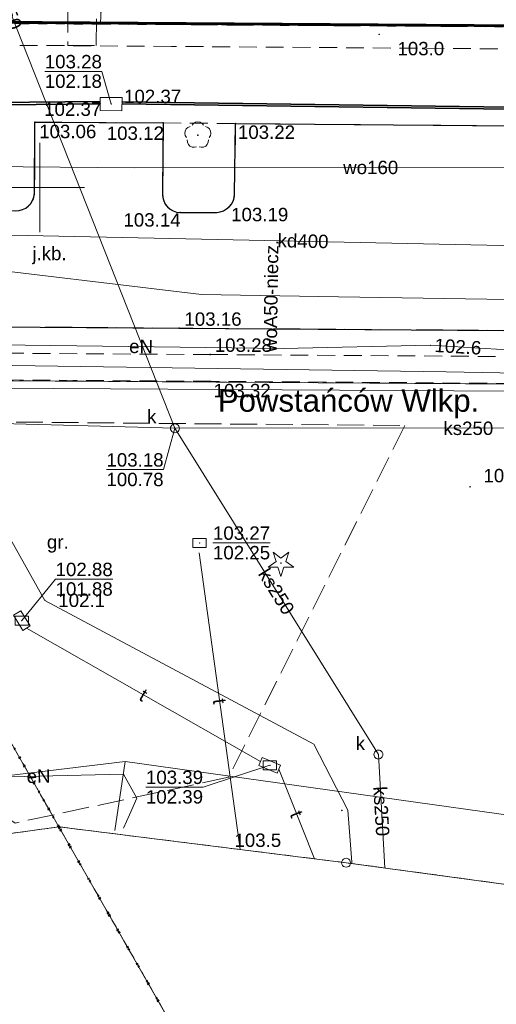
# Model space of a CAD drawing. Extents: x 6447898 to 6448503, y 5806748 to 5807122.
# Tile 6 of 50: x 6447999 to 6448026, y 5806854 to 5806909. Entities that reach past the tile are written whole.
import ezdxf
from ezdxf.enums import TextEntityAlignment as Align

# ---------------------------------------------------------------- set-up
doc = ezdxf.new("R2010")
doc.units = 0
doc.header["$PDSIZE"] = 0.75
for name, pattern in [('KROPK2', [2, 0, -2]), ('PRZER1-1', [2, 1, -1]), ('PRZER2-1', [3, 2, -1]), ('PRZER3-1', [4, 3, -1])]:
    doc.linetypes.add(name, pattern=pattern)
doc.layers.get('0').update_dxf_attribs({"linetype": 'CONTINUOUS', "lineweight": 13})
for name, color, linetype, lineweight in [('GEPPGD', 7, 'CONTINUOUS', 18), ('GESDZI', 7, 'CONTINUOUS', 18), ('GESJAE', 7, 'KROPK2', 50), ('GESKKL', 3, 'PRZER3-1', 18), ('GESUZY', 3, 'PRZER1-1', 18), ('GSLKRW', 7, 'CONTINUOUS', 25), ('GSPRDI', 7, 'CONTINUOUS', 18), ('GSPRDL', 7, 'CONTINUOUS', 18), ('GSPWPN', 42, 'CONTINUOUS', 13), ('GSPWPN_O', 42, 'CONTINUOUS', 13), ('GSPWPS', 7, 'CONTINUOUS', 13), ('GSPWPS_O', 7, 'CONTINUOUS', 13), ('GSSKOA', 7, 'PRZER3-1', 18), ('GSSKOA_O', 7, 'PRZER3-1', 18), ('GSSKOD', 7, 'PRZER2-1', 18), ('GSSOTW', 7, 'PRZER3-1', 18), ('GSSOTW_O', 7, 'PRZER3-1', 18), ('GTGTXT_O', 7, 'CONTINUOUS', 18), ('GULEPR', 240, 'CONTINUOUS', 18), ('GULEPR_O', 240, 'CONTINUOUS', 18), ('GULGPR', 2, 'CONTINUOUS', 18), ('GULKPR', 32, 'CONTINUOUS', 18), ('GULKPR_O', 32, 'CONTINUOUS', 18), ('GULLOB', 7, 'CONTINUOUS', 35), ('GULTPR', 30, 'CONTINUOUS', 18), ('GULTPR_O', 30, 'CONTINUOUS', 18), ('GULWPR', 5, 'CONTINUOUS', 18), ('GULWPR_O', 5, 'CONTINUOUS', 18), ('GUPIKP', 7, 'CONTINUOUS', 18), ('GUPKSD', 32, 'CONTINUOUS', 18), ('GUPKSD_O', 32, 'CONTINUOUS', 18), ('GUPPRZ', 7, 'CONTINUOUS', 18), ('GUPPRZ_O', 7, 'CONTINUOUS', 18), ('GUSIKP', 7, 'CONTINUOUS', 18)]:
    doc.layers.add(name, color=color, linetype=linetype, lineweight=lineweight)
doc.layers.add('OBRYS DZIAŁKA', color=7, linetype='CONTINUOUS', lineweight=60, true_color=0xffff4d)
doc.styles.add('GEO-INFO', font='arial.ttf')

# ---------------------------------------------------------------- blocks, each defined once
blk = doc.blocks.new('POINT')
at = {"color": 0}
blk.add_point((0, 0), dxfattribs=at)
blk = doc.blocks.new('KOLO')
blk.add_hatch(color=0).paths.add_polyline_path([(-0.5, 0), (-0.482963, -0.12941), (-0.433013, -0.25), (-0.353553, -0.353553), (-0.25, -0.433013), (-0.12941, -0.482963), (0, -0.5), (0.12941, -0.482963), (0.25, -0.433013), (0.353553, -0.353553), (0.433013, -0.25), (0.482963, -0.12941), (0.5, 0), (0.482963, 0.12941), (0.433013, 0.25), (0.353553, 0.353553), (0.25, 0.433013), (0.12941, 0.482963), (0, 0.5), (-0.12941, 0.482963), (-0.25, 0.433013), (-0.353553, 0.353553), (-0.433013, 0.25), (-0.482963, 0.12941)])
blk = doc.blocks.new('PROSTOKAT1_5-1_PELNY')
at = {"color": 0}
blk.add_lwpolyline([(0.75, -0.5), (-0.75, -0.5), (-0.75, 0.5), (0.75, 0.5)], close=True, dxfattribs=at)
blk = doc.blocks.new('OKRAG_PELNY')
at = {"color": 0}
blk.add_lwpolyline([(0, 0.5), (0.12941, 0.482963), (0.25, 0.433013), (0.353553, 0.353553), (0.433013, 0.25), (0.482963, 0.12941), (0.5, 0), (0.482963, -0.12941), (0.433013, -0.25), (0.353553, -0.353553), (0.25, -0.433013), (0.12941, -0.482963), (0, -0.5), (-0.12941, -0.482963), (-0.25, -0.433013), (-0.353553, -0.353553), (-0.433013, -0.25), (-0.482963, -0.12941), (-0.5, 0), (-0.482963, 0.12941), (-0.433013, 0.25), (-0.353553, 0.353553), (-0.25, 0.433013), (-0.12941, 0.482963)], close=True, dxfattribs=at)
blk = doc.blocks.new('SPDLP')
blk.add_hatch(color=0).paths.add_polyline_path([(0, -0.09), (0.027812, -0.085595), (0.052901, -0.072812), (0.072812, -0.052901), (0.085595, -0.027812), (0.09, 0), (0.085595, 0.027812), (0.072812, 0.052901), (0.052901, 0.072812), (0.027812, 0.085595), (0, 0.09), (-0.027812, 0.085595), (-0.052901, 0.072812), (-0.072812, 0.052901), (-0.085595, 0.027812), (-0.09, 0), (-0.085595, -0.027812), (-0.072812, -0.052901), (-0.052901, -0.072812), (-0.027812, -0.085595)])
at = {"color": 0}
for points in [[(-0.648554, 1.126667), (-0.481106, 1.325358), (-0.255912, 1.454989), (0, 1.5), (0.255912, 1.454989), (0.481106, 1.325358), (0.648554, 1.126667)], [(-1.271938, -0.268652), (-1.40916, -0.048001), (-1.462858, 0.20623), (-1.426585, 0.463525), (-1.304695, 0.693003), (-1.11182, 0.867117), (-0.871109, 0.964971)], [(0.871109, 0.964971), (1.11182, 0.867117), (1.304695, 0.693003), (1.426585, 0.463525), (1.462858, 0.20623), (1.40916, -0.048001), (1.271938, -0.268652)], [(-0.137547, -1.292703), (-0.389802, -1.355024), (-0.648184, -1.327532), (-0.881678, -1.213525), (-1.062258, -1.026689), (-1.168249, -0.78945), (-1.186929, -0.530282)], [(1.186929, -0.530282), (1.168249, -0.78945), (1.062258, -1.026689), (0.881678, -1.213525), (0.648184, -1.327532), (0.389802, -1.355024), (0.137547, -1.292703)]]:
    blk.add_lwpolyline(points, dxfattribs=at)
blk = doc.blocks.new('EPPGN')
blk.add_hatch(color=0).paths.add_polyline_path([(0, -0.09), (0.027812, -0.085595), (0.052901, -0.072812), (0.072812, -0.052901), (0.085595, -0.027812), (0.09, 0), (0.085595, 0.027812), (0.072812, 0.052901), (0.052901, 0.072812), (0.027812, 0.085595), (0, 0.09), (-0.027812, 0.085595), (-0.052901, 0.072812), (-0.072812, 0.052901), (-0.085595, 0.027812), (-0.09, 0), (-0.085595, -0.027812), (-0.072812, -0.052901), (-0.052901, -0.072812), (-0.027812, -0.085595)])
blk = doc.blocks.new('SPDIP')
blk.add_hatch(color=0).paths.add_polyline_path([(0, -0.09), (0.027812, -0.085595), (0.052901, -0.072812), (0.072812, -0.052901), (0.085595, -0.027812), (0.09, 0), (0.085595, 0.027812), (0.072812, 0.052901), (0.052901, 0.072812), (0.027812, 0.085595), (0, 0.09), (-0.027812, 0.085595), (-0.052901, 0.072812), (-0.072812, 0.052901), (-0.085595, 0.027812), (-0.09, 0), (-0.085595, -0.027812), (-0.072812, -0.052901), (-0.052901, -0.072812), (-0.027812, -0.085595)])
at = {"color": 0}
blk.add_lwpolyline([(0.544942, 0.177062), (1.426676, -0.463555), (0.336792, -0.463555), (0, -1.500096), (-0.336792, -0.463555), (-1.426676, -0.463555), (-0.544942, 0.177062), (-0.881734, 1.213603), (0, 0.572986), (0.881734, 1.213603)], close=True, dxfattribs=at)
blk = doc.blocks.new('EPPGS')
at = {"color": 0}
blk.add_lwpolyline([(0, 0.5), (0.154508, 0.475528), (0.293893, 0.404508), (0.404508, 0.293893), (0.475528, 0.154508), (0.5, 0), (0.475528, -0.154508), (0.404508, -0.293893), (0.293893, -0.404508), (0.154508, -0.475528), (0, -0.5), (-0.154508, -0.475528), (-0.293893, -0.404508), (-0.404508, -0.293893), (-0.475528, -0.154508), (-0.5, 0), (-0.475528, 0.154508), (-0.404508, 0.293893), (-0.293893, 0.404508), (-0.154508, 0.475528)], close=True, dxfattribs=at)

msp = doc.modelspace()

# ---------------------------------------------------------------- linework, layer by layer
at = {"elevation": 100, "flags": 128}
for points in [[(6448000, 5806897.5), (6448000, 5806902.5)], [(6447997.5, 5806900), (6448002.5, 5806900)]]:
    msp.add_lwpolyline(points, dxfattribs=at)
at = {"layer": 'GESDZI'}
for p, q in [((6448017.169, 5806862.196, 10.22), (6448001.07, 5806864.206, 10.22)), ((6448001.07, 5806864.206, 10.22), (6448015.39, 5806839.152, 10.22)), ((6448066.836, 5806855.476, 10.22), (6448017.169, 5806862.196, 10.22))]:
    msp.add_line(p, q, dxfattribs=at)
at = {"layer": 'GESDZI', "elevation": 10.22}
for points in [[(6447947.144, 5807106.691), (6447943.57, 5806972.007), (6447945.952, 5806961.309), (6447947.76, 5806958.22), (6447958.842, 5806964.609), (6447965.851, 5806952.15), (6447965.901, 5806954.89), (6447976.35, 5806954.66), (6447976.081, 5806941.611), (6447968.351, 5806941.801), (6447965.751, 5806946.39), (6447958.522, 5806959.149), (6447949.97, 5806954.35), (6447974.881, 5806910.343), (6447975.461, 5806909.323), (6448108.58, 5806908.47), (6448109, 5806973.47), (6448154, 5806973.18), (6448153.539, 5806902.166), (6448290.541, 5806859.987)], [(6447998.57, 5806868.616), (6448001.07, 5806864.206), (6447982.121, 5806861.587), (6447972.271, 5806873.906), (6447954.122, 5806889.875), (6447938.603, 5806899.044), (6447914.408, 5806907.57)], [(6447950.495, 5806847.052), (6447995.21, 5806842.798), (6447997.57, 5806839.678), (6447997.9, 5806838.588), (6448000.85, 5806830.189), (6448019.592, 5806829.892), (6448018.28, 5806832.78), (6448015.39, 5806839.152), (6448001.07, 5806864.206), (6447982.121, 5806861.587), (6447938.629, 5806866.952)]]:
    msp.add_lwpolyline(points, dxfattribs=at)
for points in [[(6448281.342, 5806841.899), (6448290.514, 5806841.988), (6448290.541, 5806859.987), (6448153.539, 5806902.166), (6448133.583, 5806908.31), (6448108.58, 5806908.47), (6447975.461, 5806909.323), (6447986.863, 5806889.257), (6448130.513, 5806888.326)], [(6448155.289, 5806857.796), (6448168.767, 5806855.813), (6448193.503, 5806845.405), (6448224.628, 5806841.328), (6448281.342, 5806841.899), (6448130.513, 5806888.326), (6447986.863, 5806889.257), (6447998.57, 5806868.616), (6448001.07, 5806864.206), (6448017.169, 5806862.196), (6448066.836, 5806855.476), (6448078.905, 5806858.046), (6448109.339, 5806864.525)]]:
    msp.add_lwpolyline(points, close=True, dxfattribs=at)
at = {"layer": 'GESJAE', "ltscale": 0.5}
for p, q in [((6448001.07, 5806864.206, 10.22), (6447998.57, 5806868.616, 10.22)), ((6448015.39, 5806839.152, 10.22), (6448001.07, 5806864.206, 10.22))]:
    msp.add_line(p, q, dxfattribs=at)
at = {"layer": 'GESJAE', "ltscale": 0.5, "elevation": 10.22}
msp.add_lwpolyline([(6447998.57, 5806868.616), (6448001.07, 5806864.206), (6448015.39, 5806839.152), (6448018.28, 5806832.78), (6448019.592, 5806829.892), (6448000.85, 5806830.189), (6447997.9, 5806838.588), (6447997.57, 5806839.678), (6447995.21, 5806842.798), (6447950.495, 5806847.052)], dxfattribs=at)
at = {"layer": 'GESKKL', "ltscale": 0.5, "elevation": 10.06}
msp.add_lwpolyline([(6448003.595, 5806915.028), (6448043.082, 5806914.245), (6448074.079, 5806913.637), (6448073.98, 5806908.69), (6448003.41, 5806909.144)], close=True, dxfattribs=at)
at = {"layer": 'GESUZY', "ltscale": 0.5}
for p, q in [((6448003.41, 5806909.144, 10.08), (6447975.461, 5806909.323, 10.08)), ((6448073.98, 5806908.69, 10.08), (6448003.41, 5806909.144, 10.08)), ((6448114.509, 5806888.43, 10.08), (6447986.863, 5806889.257, 10.08)), ((6447986.863, 5806889.257, 10.08), (6448114.509, 5806888.43, 10.08)), ((6447998.57, 5806868.616, 10.08), (6448001.07, 5806864.206, 10.08)), ((6448001.07, 5806864.206, 10.08), (6448017.169, 5806862.196, 10.08)), ((6448017.169, 5806862.196, 10.08), (6448001.07, 5806864.206, 10.08)), ((6448001.07, 5806864.206, 10.08), (6448015.39, 5806839.152, 10.08)), ((6448017.169, 5806862.196, 10.08), (6448066.836, 5806855.476, 10.08)), ((6448066.836, 5806855.476, 10.08), (6448017.169, 5806862.196, 10.08))]:
    msp.add_line(p, q, dxfattribs=at)
at = {"layer": 'GESUZY', "ltscale": 0.5, "elevation": 10.08}
for points in [[(6447965.751, 5806946.39), (6447968.351, 5806941.801), (6447976.081, 5806941.611), (6447975.71, 5806923.75), (6448003.735, 5806923.191), (6448003.734, 5806923.158), (6448003.758, 5806920.077), (6448003.595, 5806915.028), (6448003.41, 5806909.144), (6447975.461, 5806909.323), (6447974.881, 5806910.343), (6447949.97, 5806954.35), (6447958.522, 5806959.149)], [(6448003.595, 5806915.028), (6448043.082, 5806914.245), (6448074.079, 5806913.637), (6448073.98, 5806908.69), (6448003.41, 5806909.144)]]:
    msp.add_lwpolyline(points, close=True, dxfattribs=at)
for points in [[(6447914.408, 5806907.57), (6447938.603, 5806899.044), (6447954.122, 5806889.875), (6447972.271, 5806873.906), (6447982.121, 5806861.587), (6448001.07, 5806864.206), (6447998.57, 5806868.616), (6447986.863, 5806889.257), (6447975.461, 5806909.323), (6447974.881, 5806910.343), (6447910.195, 5806932.402), (6447902.842, 5806934.305)], [(6447950.495, 5806847.052), (6447995.21, 5806842.798), (6447997.57, 5806839.678), (6447997.9, 5806838.588), (6448000.85, 5806830.189), (6448019.592, 5806829.892), (6448018.28, 5806832.78), (6448015.39, 5806839.152), (6448001.07, 5806864.206), (6447982.121, 5806861.587), (6447938.629, 5806866.952)]]:
    msp.add_lwpolyline(points, dxfattribs=at)
at = {"layer": 'GSLKRW', "elevation": 10.18}
msp.add_lwpolyline([(6447980.59, 5806898.82), (6447985.12, 5806898.78), (6447985.58, 5806898.78), (6447998.65, 5806898.69, 0.388347), (6447999.71, 5806899.66), (6447999.73, 5806903.66), (6448006.92, 5806903.62), (6448006.88, 5806899.65, 0.412378), (6448007.87, 5806898.6), (6448009.92, 5806898.61, 0.396258), (6448010.92, 5806899.63), (6448010.98, 5806903.58), (6448028.68, 5806903.43)], format="xyb", dxfattribs=at)
msp.add_lwpolyline([(6447980.59, 5806898.82), (6447980.58, 5806898.62), (6447980.55, 5806892.51), (6447980.56, 5806892.31), (6447985.51, 5806892.3), (6447989.6, 5806892.26), (6448007.81, 5806892.13), (6448028.6, 5806891.98), (6448041.94, 5806891.91), (6448048.93, 5806891.85), (6448052.91, 5806891.81), (6448071.93, 5806891.7), (6448074.93, 5806891.7), (6448086.94, 5806891.61), (6448091.74, 5806891.59), (6448111.82, 5806891.45), (6448121.28, 5806891.28), (6448127.69, 5806890.86), (6448131.79, 5806890.48), (6448136.6, 5806889.82), (6448142.99, 5806888.77), (6448145.41, 5806888.23)], dxfattribs=at)
at = {"layer": 'GSSKOA', "ltscale": 0.5, "elevation": 10.18}
msp.add_lwpolyline([(6448028.6, 5806891.98), (6448007.81, 5806892.13), (6447989.6, 5806892.26), (6447985.51, 5806892.3), (6447980.56, 5806892.31), (6447980.55, 5806892.51), (6447980.58, 5806898.62), (6447980.59, 5806898.82), (6447985.12, 5806898.78), (6447985.58, 5806898.78), (6447998.65, 5806898.69, 0.388347), (6447999.71, 5806899.66), (6447999.73, 5806903.66), (6448006.92, 5806903.62), (6448006.88, 5806899.65, 0.412378), (6448007.87, 5806898.6), (6448009.92, 5806898.61, 0.396258), (6448010.92, 5806899.63), (6448010.98, 5806903.58), (6448028.68, 5806903.43)], format="xyb", dxfattribs=at)
at = {"layer": 'GSSKOD', "ltscale": 0.5, "elevation": 10.18}
msp.add_lwpolyline([(6447980.49, 5806908.09), (6447980.46, 5806903.9), (6447984.61, 5806903.89, -0.228874), (6447985.33, 5806903.6, -0.194063), (6447985.61, 5806902.93), (6447985.58, 5806898.78), (6447998.65, 5806898.69, 0.388347), (6447999.71, 5806899.66), (6447999.73, 5806903.66), (6448006.92, 5806903.62), (6448010.98, 5806903.58), (6448028.68, 5806903.43), (6448052.8, 5806903.32), (6448068.44, 5806903.22), (6448068.45, 5806899.27, 0.463892), (6448069.4, 5806898.21), (6448071.98, 5806898.2, 0.168884), (6448074.91, 5806899.18, 0.06778), (6448075.95, 5806900.34, 0.156605), (6448076.88, 5806903.31), (6448076.92, 5806907.45), (6448052.86, 5806907.59), (6448028.67, 5806907.74), (6448007.38, 5806907.9)], format="xyb", close=True, dxfattribs=at)
msp.add_lwpolyline([(6448043.07, 5806888.92), (6448009.59, 5806889.15), (6447986.78, 5806889.3, -0.19932), (6447985.77, 5806889.75, -0.100904), (6447985.5, 5806890.68), (6447985.51, 5806892.3), (6447989.6, 5806892.26), (6447989.65, 5806891.39, 0.49488), (6447990.6, 5806890.77), (6448009.55, 5806890.65), (6448043.1, 5806890.42)], format="xyb", dxfattribs=at)
at = {"layer": 'GSSOTW', "ltscale": 0.5, "elevation": 10.18}
for points in [[(6448001.57, 5806907.96), (6448003.17, 5806907.95), (6448003.24, 5806920.12), (6448001.63, 5806920.17)], [(6447986.08, 5806887.19), (6447988.68, 5806886.96), (6448020.46, 5806886.67), (6448010.58, 5806866.98), (6447998.63, 5806864.42), (6447992.13, 5806868.85), (6447989.5, 5806872.28), (6447987.09, 5806874.95), (6447980.89, 5806881.39), (6447981.34, 5806883.36), (6447982.11, 5806884.11), (6447983.58, 5806886.01)]]:
    msp.add_lwpolyline(points, close=True, dxfattribs=at)
at = {"layer": 'GULEPR', "elevation": 10.14}
for points in [[(6447959.497, 5806947.514), (6447963.37, 5806941.925), (6447993.967, 5806888.113), (6448000.293, 5806876.885), (6448015.359, 5806868.833), (6448017.259, 5806865.136), (6448017.488, 5806862.23), (6448017.491, 5806862.153)], [(6447997.7, 5806891.2), (6448013.66, 5806890.99), (6448021.91, 5806891.17), (6448027.45, 5806890.84), (6448041.31, 5806890.97)], [(6448004.69, 5806864.126), (6448005.027, 5806864.881), (6448005.439, 5806865.805), (6448004.689, 5806867.149), (6447995.18, 5806866.929), (6447987.628, 5806862.894), (6447987.92, 5806862.388)]]:
    msp.add_lwpolyline(points, dxfattribs=at)
at = {"layer": 'GULGPR', "elevation": 10.14}
msp.add_lwpolyline([(6447975.43, 5806902.23), (6447984.676, 5806888.842), (6448029.641, 5806888.587), (6448065.66, 5806887.27), (6448080.27, 5806886.92)], dxfattribs=at)
at = {"layer": 'GULKPR', "elevation": 10.14}
for points in [[(6448007.575, 5806886.518), (6447988.816, 5806933.874), (6447989.412, 5806981.716), (6448040.312, 5806980.433)], [(6447974.75, 5806888.05), (6447992.17, 5806897.46), (6448030.38, 5806896.66), (6448069.99, 5806897.15), (6448110.43, 5806896.37), (6448141.26, 5806893.74)], [(6447983.96, 5806887.16), (6448007.575, 5806886.518)], [(6448007.575, 5806886.518), (6448040.47, 5806886.55)], [(6448007.575, 5806886.518), (6448018.979, 5806868.256)], [(6448018.979, 5806868.256), (6448019.351, 5806861.901)]]:
    msp.add_lwpolyline(points, dxfattribs=at)
at = {"layer": 'GULLOB', "elevation": 10.12}
for points in [[(6447969.717, 5806904.75), (6447983.61, 5806904.62), (6448003.39, 5806904.818)], [(6448004.617, 5806904.79), (6448026.24, 5806904.5), (6448048.235, 5806904.47)], [(6447969.71, 5806904.61), (6447983.6, 5806904.48), (6448003.39, 5806904.69)], [(6448004.615, 5806904.68), (6448026.22, 5806904.38), (6448048.233, 5806904.32)]]:
    msp.add_lwpolyline(points, dxfattribs=at)
at = {"layer": 'GULTPR', "elevation": 10.14}
for points in [[(6447930.639, 5806880.35), (6447933.638, 5806879.678), (6447942.223, 5806877.474), (6447980.492, 5806866.419), (6447992.202, 5806872.537), (6447993.235, 5806876.042), (6447986.206, 5806886.457), (6447987.19, 5806888.654), (6447988.2, 5806890.193), (6448022.784, 5806889.687), (6448033.838, 5806889.477), (6448048.115, 5806889.44), (6448066.571, 5806888.934), (6448089.704, 5806888.231), (6448093.24, 5806887.922), (6448106.228, 5806886.701), (6448124.073, 5806883.962), (6448152.559, 5806879.608), (6448206.31, 5806855.281), (6448219.711, 5806849.002), (6448265.133, 5806837.838)], [(6448011.236, 5806862.937), (6448008.941, 5806879.54)], [(6447999.254, 5806875.329), (6448012.377, 5806867.864)], [(6447981.464, 5806861.668), (6447982.327, 5806862.429), (6447994.406, 5806866.62), (6448004.78, 5806867.862), (6448077.358, 5806857.717)], [(6448004.209, 5806864.005), (6448004.78, 5806867.862)], [(6448013.406, 5806867.435), (6448015.397, 5806862.417)]]:
    msp.add_lwpolyline(points, dxfattribs=at)
at = {"layer": 'GULWPR', "elevation": 10.14}
for points in [[(6448113.802, 5806890.183), (6448093.766, 5806890.841), (6448063.044, 5806893.153), (6448016.742, 5806893.884), (6448009.063, 5806894.011), (6447994.681, 5806895.72), (6447952.035, 5806967.167), (6447931.051, 5806969.784)], [(6447931.17, 5806968.35), (6447931.68, 5806968.43), (6447941.86, 5806967.61), (6447951.32, 5806966.33), (6447952.16, 5806964.97), (6447958.14, 5806955.27), (6447964.25, 5806945.13), (6447967.72, 5806939.41), (6447976.3, 5806925.37), (6447983.83, 5806912.63), (6447989.8, 5806903), (6447990.74, 5806901.23), (6448005.3, 5806901.11), (6448031.8, 5806901.14), (6448053.72, 5806900.93), (6448064.23, 5806900.97), (6448081.44, 5806901.04), (6448090.77, 5806900.7), (6448092.71, 5806900.63), (6448097.35, 5806900.47), (6448111, 5806900.26), (6448115.82, 5806900.23), (6448130.97, 5806900.13)]]:
    msp.add_lwpolyline(points, dxfattribs=at)
at = {"layer": 'GUPIKP', "elevation": 1.4}
for points in [[(6447998.527, 5806876.056), (6447998.931, 5806876.304)], [(6447998.931, 5806876.304), (6447999.456, 5806875.453)], [(6447999.052, 5806875.204), (6447998.527, 5806876.056)], [(6447999.456, 5806875.453), (6447999.052, 5806875.204)], [(6448012.28, 5806867.633), (6448012.473, 5806868.095)], [(6448012.473, 5806868.095), (6448013.502, 5806867.666)], [(6448013.31, 5806867.204), (6448012.28, 5806867.633)], [(6448013.502, 5806867.666), (6448013.31, 5806867.204)]]:
    msp.add_lwpolyline(points, dxfattribs=at)
at = {"layer": 'GUPPRZ_O', "elevation": 10.8, "flags": 128}
for points in [[(6448000.28, 5806906.499), (6448003.484, 5806906.499), (6448004.003, 5806904.672)], [(6448000.28, 5806906.499), (6448003.484, 5806906.499)], [(6448003.738, 5806884.203), (6448006.941, 5806884.203), (6448007.575, 5806886.518)], [(6448003.738, 5806884.203), (6448006.941, 5806884.203)], [(6448009.708, 5806880.104), (6448012.911, 5806880.104)], [(6448004.09, 5806878.069), (6448000.887, 5806878.069), (6447998.99, 5806875.755)], [(6448000.887, 5806878.069), (6448004.09, 5806878.069)], [(6448005.951, 5806866.431), (6448009.154, 5806866.431), (6448012.897, 5806867.651)], [(6448005.951, 5806866.431), (6448009.154, 5806866.431)]]:
    msp.add_lwpolyline(points, dxfattribs=at)
at = {"layer": 'GUSIKP', "elevation": 10.14}
msp.add_lwpolyline([(6448004.62, 5806905.04), (6448004.61, 5806904.3), (6448003.39, 5806904.31), (6448003.39, 5806905.04)], close=True, dxfattribs=at)
at = {"layer": 'OBRYS DZIAŁKA'}
msp.add_line((6448108.489, 5806908.535), (6447975.53, 5806909.394), dxfattribs=at)

# ---------------------------------------------------------------- block references
at = {"layer": 'GEPPGD', "xscale": 0.5, "yscale": 0.5}
for name, p in [('EPPGN', (6448001.07, 5806864.206, 10.24)), ('EPPGS', (6448017.169, 5806862.196, 10.24))]:
    msp.add_blockref(name, p, dxfattribs=at)
at = {"layer": 'GSPRDI', "xscale": 0.5, "yscale": 0.5}
msp.add_blockref('SPDIP', (6448013.52, 5806878.97, 10.12), dxfattribs=at)
at = {"layer": 'GSPRDL', "xscale": 0.5, "yscale": 0.5}
msp.add_blockref('SPDLP', (6448008.86, 5806902.93, 10.12), dxfattribs=at)
at = {"layer": 'GSPWPN', "xscale": 0.09, "yscale": 0.09}
for p in [(6448019.023, 5806908.575, 10.08), (6448024.119, 5806883.245, 10.08), (6448016.933, 5806865.126, 10.08)]:
    msp.add_blockref('KOLO', p, dxfattribs=at)
at = {"layer": 'GSPWPS', "xscale": 0.09, "yscale": 0.09}
for p in [(6447999.73, 5806903.66, 10.08), (6448006.92, 5806903.62, 10.08), (6448010.98, 5806903.58, 10.08), (6448010.6, 5806898.9, 10.08), (6448007.87, 5806898.6, 10.08), (6448007.81, 5806892.13, 10.08), (6448009.55, 5806890.65, 10.08), (6448009.59, 5806889.15, 10.08)]:
    msp.add_blockref('KOLO', p, dxfattribs=at)
at = {"layer": 'GUPIKP', "xscale": 0.5, "yscale": 0.5}
for p in [(6448008.958, 5806880.099, 10.16), (6447998.99, 5806875.755, 10.16), (6448012.897, 5806867.651, 10.16)]:
    msp.add_blockref('PROSTOKAT1_5-1_PELNY', p, dxfattribs=at)
at = {"layer": 'GUPKSD', "xscale": 0.5, "yscale": 0.5}
for p in [(6448007.575, 5806886.518, 10.16), (6448018.979, 5806868.256, 10.16)]:
    msp.add_blockref('OKRAG_PELNY', p, dxfattribs=at)
at = {"layer": 'GUPPRZ'}
for p in [(6448004.617, 5806904.79, 10.16), (6448003.39, 5806904.69, 10.16), (6448004.003, 5806904.672, 10.16), (6448021.91, 5806891.17, 10.16), (6448007.575, 5806886.518, 10.16), (6448008.958, 5806880.099, 10.16), (6448000.29, 5806876.89, 10.16), (6447998.99, 5806875.755, 10.16), (6448012.897, 5806867.651, 10.16)]:
    msp.add_blockref('POINT', p, dxfattribs=at)

# ---------------------------------------------------------------- texts
at = {"layer": 'GSPWPN_O', "style": 'GEO-INFO'}
for s, p in [('103.0', (6448020.049, 5806907.403, 10.8)), ('103.5', (6448024.869, 5806883.495, 10.8)), ('103.5', (6448010.913, 5806863.081, 10.8))]:
    msp.add_text(s, height=0.75, dxfattribs=at).set_placement(p)
at = {"layer": 'GSPWPS_O', "style": 'GEO-INFO'}
for s, p in [('103.06', (6447999.968, 5806902.762, 10.8)), ('103.12', (6448003.755, 5806902.666, 10.8)), ('103.22', (6448011.107, 5806902.723, 10.8)), ('103.19', (6448010.727, 5806898.112, 10.8)), ('103.14', (6448004.691, 5806897.812, 10.8)), ('103.16', (6448008.108, 5806892.26, 10.8)), ('103.28', (6448009.811, 5806890.799, 10.8)), ('103.32', (6448009.741, 5806888.256, 10.8))]:
    msp.add_text(s, height=0.75, dxfattribs=at).set_placement(p)
at = {"layer": 'GSSKOA_O', "style": 'GEO-INFO'}
msp.add_text('j.kb.', height=0.75, dxfattribs=at).set_placement((6448000.544, 5806896.214, 10.8), align=Align.MIDDLE)
at = {"layer": 'GSSOTW_O', "style": 'GEO-INFO'}
msp.add_text('gr.', height=0.75, dxfattribs=at).set_placement((6448001.012, 5806880.044, 10.8), align=Align.MIDDLE)
at = {"layer": 'GTGTXT_O', "style": 'GEO-INFO'}
msp.add_text('Powstańców Wlkp.', height=1.25, dxfattribs=at).set_placement((6448009.983, 5806887.447, 10.8))
at = {"layer": 'GULEPR_O', "style": 'GEO-INFO'}
for rotation, p in [(359.2462, (6448005.68, 5806891.095, 10.8)), (1.3224, (6447999.934, 5806867.039, 10.8))]:
    msp.add_text('eN', height=0.75, rotation=rotation, dxfattribs=at).set_placement(p, align=Align.MIDDLE)
at = {"layer": 'GULKPR_O', "style": 'GEO-INFO'}
for s, rotation, p in [('ks150', 291.6095, (6447998.195, 5806910.196, 10.8)), ('kd400', 358.8006, (6448014.76, 5806897.019, 10.8)), ('ks250', 0.0562, (6448024.022, 5806886.534, 10.8)), ('ks250', 301.9829, (6448013.277, 5806877.387, 10.8)), ('ks250', 273.3548, (6448019.165, 5806865.078, 10.8))]:
    msp.add_text(s, height=0.75, rotation=rotation, dxfattribs=at).set_placement(p, align=Align.MIDDLE)
at = {"layer": 'GULTPR_O', "style": 'GEO-INFO'}
for rotation, p in [(330.3667, (6448005.815, 5806871.596, 10.8)), (277.8717, (6448010.089, 5806871.238, 10.8)), (291.6392, (6448014.402, 5806864.926, 10.8))]:
    msp.add_text('t', height=0.75, rotation=rotation, dxfattribs=at).set_placement(p, align=Align.MIDDLE_CENTER)
at = {"layer": 'GULWPR_O', "style": 'GEO-INFO'}
for s, rotation, p in [('wo160', 0.0649, (6448018.55, 5806901.125, 10.8)), ('woA50-niecz.', 89.0506, (6448012.946, 5806893.93, 10.8))]:
    msp.add_text(s, height=0.75, rotation=rotation, dxfattribs=at).set_placement(p, align=Align.MIDDLE)
at = {"layer": 'GUPKSD_O', "style": 'GEO-INFO'}
for p in [(6448006.539, 5806886.804, 10.8), (6448018.229, 5806868.506, 10.8)]:
    msp.add_text('k', height=0.75, dxfattribs=at).set_placement(p, align=Align.RIGHT)
at = {"layer": 'GUPPRZ_O', "style": 'GEO-INFO'}
for s, p in [('103.28', (6448000.28, 5806906.672)), ('102.18', (6448000.28, 5806905.577)), ('103.18', (6448003.738, 5806884.375)), ('100.78', (6448003.738, 5806883.28)), ('103.27', (6448009.708, 5806880.276)), ('102.25', (6448009.708, 5806879.181)), ('102.88', (6448000.887, 5806878.242)), ('101.88', (6448000.887, 5806877.147)), ('103.39', (6448005.951, 5806866.603)), ('102.39', (6448005.951, 5806865.508))]:
    msp.add_text(s, height=0.75, dxfattribs=at).set_placement(p)
for s, p in [('102.37', (6448004.725, 5806905.102, 10.8)), ('102.37', (6448000.245, 5806904.385, 10.8)), ('102.1', (6448001.04, 5806876.89, 10.8))]:
    msp.add_text(s, height=0.75, dxfattribs=at).set_placement(p, align=Align.MIDDLE_LEFT)
msp.add_text('102.6', height=0.75, rotation=356.5911, dxfattribs=at).set_placement((6448022.131, 5806891.17, 10.8), align=Align.MIDDLE_LEFT)

doc.saveas('drawing.dxf')
